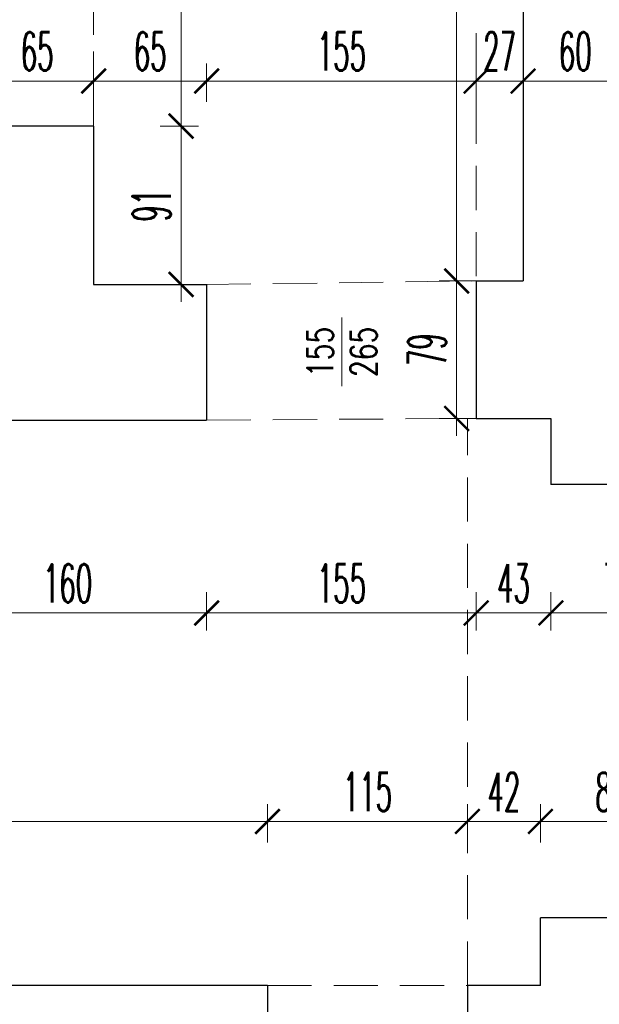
# Model space of a CAD drawing. Header units: millimetres. Extents: x -5207 to 173417, y -28809 to -6400.
# Tile 245 of 256: x 9668 to 10001, y -12115 to -11549. Entities that reach past the tile are written whole.
import ezdxf

# ---------------------------------------------------------------- set-up
doc = ezdxf.new("R2010")
doc.units = ezdxf.units.MM
doc.linetypes.add('HIDDEN', pattern=[9.525, 6.35, -3.175])
for name, color, linetype, lineweight in [('m_cienka', 6, 'Continuous', 5), ('m_tekst', 7, 'Continuous', 13), ('m_wymiary', 1, 'Continuous', 9), ('m_ściany', 90, 'Continuous', 30)]:
    doc.layers.add(name, color=color, linetype=linetype, lineweight=lineweight)
doc.styles.add('styl1', font='simplex.shx', dxfattribs={"width": 0.75})
doc.styles.add('WYM', font='simplex.shx', dxfattribs={"width": 0.5})
doc.dimstyles.new('ZOL_3DPROJEKT100', dxfattribs={"dimscale": 2, "dimtxt": 10, "dimasz": 5, "dimexe": 0, "dimexo": 0, "dimgap": 3, "dimtad": 1, "dimdec": 1, "dimrnd": 0.5, "dimdsep": 46, "dimtxsty": 'WYM', "dimblk1": 'YARA', "dimblk2": 'YARA', "dimsah": 1, "dimcen": 1.2, "dimdle": 6, "dimclrd": 1, "dimclre": 250, "dimclrt": 7, "dimadec": 1, "dimazin": 0, "dimtfac": 1, "dimtdec": 1, "dimtix": 1, "dimtmove": 2, "dimatfit": 3, "dimldrblk": 'WW', "dimfxl": 1, "dimfxlon": 1, "dimtolj": 1, "dimtzin": 0, "dimlwd": -1, "dimlwe": 0, "dimarcsym": 0})

# ---------------------------------------------------------------- blocks, each defined once
blk = doc.blocks.new('DIMTICK')
for p, q in [((0, 1), (0, -1)), ((-1, 0), (1, 0))]:
    blk.add_line(p, q)
at = {"const_width": 0.141}
blk.add_lwpolyline([(0.707, 0.707), (-0.707, -0.707)], dxfattribs=at)
blk = doc.blocks.new('YARA')
at = {"layer": 'm_wymiary'}
blk.add_blockref('DIMTICK', (0, 0), dxfattribs=at)
blk = doc.blocks.new('*D4326')
at = {"layer": 'Defpoints', "color": 0, "ltscale": 2, "transparency": 16777216}
for p in [(15193.45, -9604.17), (15193.45, -11684.77), (8808.45, -11688.27)]:
    blk.add_point(p, dxfattribs=at)
at = {"layer": 'm_wymiary', "color": 250, "linetype": 'HIDDEN', "lineweight": 0, "ltscale": 2, "transparency": 16777216}
for p, q in [((8808.45, -9616.17), (8808.45, -9604.17)), ((15193.45, -9616.17), (15193.45, -9604.17))]:
    blk.add_line(p, q, dxfattribs=at)
at = {"layer": 'm_wymiary', "color": 1, "ltscale": 2, "transparency": 16777216}
blk.add_line((8818.45, -9604.17), (15183.45, -9604.17), dxfattribs=at)
at = {"layer": 'm_wymiary', "color": 1, "ltscale": 2, "transparency": 16777216, "xscale": 10, "yscale": 10, "zscale": 10, "rotation": 180}
blk.add_blockref('YARA', (8808.45, -9604.17), dxfattribs=at)
at = {"layer": 'm_wymiary', "color": 1, "ltscale": 2, "transparency": 16777216, "xscale": 10, "yscale": 10, "zscale": 10}
blk.add_blockref('YARA', (15193.45, -9604.17), dxfattribs=at)
at = {"layer": 'm_wymiary', "color": 7, "ltscale": 2, "transparency": 16777216, "insert": (12000.95, -9587.17), "char_height": 22, "attachment_point": 5, "style": 'WYM'}
blk.add_mtext('\\A1;6385', dxfattribs=at)
blk = doc.blocks.new('WW')
at = {"ltscale": 2}
for p, q in [((3, 3), (-3, -3)), ((0, -3), (0, 3)), ((-6.31, 0), (6.1, 0))]:
    blk.add_line(p, q, dxfattribs=at)
blk = doc.blocks.new('*D4366')
at = {"layer": 'Defpoints', "color": 0, "ltscale": 2, "transparency": 16777216}
for p in [(9987.45, -10487.27), (8562.62, -11688.27), (8808.45, -11688.27)]:
    blk.add_point(p, dxfattribs=at)
at = {"layer": 'm_wymiary', "color": 250, "linetype": 'HIDDEN', "lineweight": 0, "ltscale": 2, "transparency": 16777216}
for p, q in [((8574.62, -10487.27), (8562.62, -10487.27)), ((8574.62, -11688.27), (8562.62, -11688.27))]:
    blk.add_line(p, q, dxfattribs=at)
at = {"layer": 'm_wymiary', "color": 1, "ltscale": 2, "transparency": 16777216}
blk.add_line((8562.62, -10497.27), (8562.62, -11678.27), dxfattribs=at)
at = {"layer": 'm_wymiary', "color": 1, "ltscale": 2, "transparency": 16777216, "xscale": 10, "yscale": 10, "zscale": 10}
for p, rotation in [((8562.62, -10487.27), 90), ((8562.62, -11688.27), 270)]:
    blk.add_blockref('YARA', p, dxfattribs=dict(at, rotation=rotation))
at = {"layer": 'm_wymiary', "color": 7, "ltscale": 2, "transparency": 16777216, "insert": (8545.62, -11087.77), "char_height": 22, "attachment_point": 5, "rotation": 90, "style": 'WYM'}
blk.add_mtext('\\A1;1201', dxfattribs=at)
blk = doc.blocks.new('*D4369')
at = {"layer": 'Defpoints', "color": 0, "ltscale": 2, "transparency": 16777216}
for p in [(9987.45, -9859.27), (8512.62, -13404.27), (9987.45, -13404.27)]:
    blk.add_point(p, dxfattribs=at)
at = {"layer": 'm_wymiary', "color": 250, "linetype": 'HIDDEN', "lineweight": 0, "ltscale": 2, "transparency": 16777216}
for p, q in [((8524.62, -9859.27), (8512.62, -9859.27)), ((8524.62, -13404.27), (8512.62, -13404.27))]:
    blk.add_line(p, q, dxfattribs=at)
at = {"layer": 'm_wymiary', "color": 1, "ltscale": 2, "transparency": 16777216}
blk.add_line((8512.62, -9869.27), (8512.62, -13394.27), dxfattribs=at)
at = {"layer": 'm_wymiary', "color": 1, "ltscale": 2, "transparency": 16777216, "xscale": 10, "yscale": 10, "zscale": 10}
for p, rotation in [((8512.62, -9859.27), 90), ((8512.62, -13404.27), 270)]:
    blk.add_blockref('YARA', p, dxfattribs=dict(at, rotation=rotation))
at = {"layer": 'm_wymiary', "color": 7, "ltscale": 2, "transparency": 16777216, "insert": (8495.62, -11631.77), "char_height": 22, "attachment_point": 5, "rotation": 90, "style": 'WYM'}
blk.add_mtext('\\A1;3545', dxfattribs=at)
blk = doc.blocks.new('*D4520')
at = {"layer": 'Defpoints', "color": 0, "ltscale": 2, "transparency": 16777216}
for p in [(8808.45, -11811.8), (15193.45, -11811.8), (15193.45, -13710.98)]:
    blk.add_point(p, dxfattribs=at)
at = {"layer": 'm_wymiary', "color": 250, "linetype": 'HIDDEN', "lineweight": 0, "ltscale": 2, "transparency": 16777216}
for p, q in [((8808.45, -13698.98), (8808.45, -13710.98)), ((15193.45, -13698.98), (15193.45, -13710.98))]:
    blk.add_line(p, q, dxfattribs=at)
at = {"layer": 'm_wymiary', "color": 1, "ltscale": 2, "transparency": 16777216}
blk.add_line((8818.45, -13710.98), (15183.45, -13710.98), dxfattribs=at)
at = {"layer": 'm_wymiary', "color": 1, "ltscale": 2, "transparency": 16777216, "xscale": 10, "yscale": 10, "zscale": 10, "rotation": 180}
blk.add_blockref('YARA', (8808.45, -13710.98), dxfattribs=at)
at = {"layer": 'm_wymiary', "color": 1, "ltscale": 2, "transparency": 16777216, "xscale": 10, "yscale": 10, "zscale": 10}
blk.add_blockref('YARA', (15193.45, -13710.98), dxfattribs=at)
at = {"layer": 'm_wymiary', "color": 7, "ltscale": 2, "transparency": 16777216, "insert": (12000.95, -13693.98), "char_height": 22, "attachment_point": 5, "style": 'WYM'}
blk.add_mtext('\\A1;6385', dxfattribs=at)
blk = doc.blocks.new('*D4554')
at = {"layer": 'Defpoints', "color": 0, "ltscale": 2, "transparency": 16777216}
for p in [(10052.45, -11800.27), (9973.45, -11816.27), (9973.45, -11890.08)]:
    blk.add_point(p, dxfattribs=at)
at = {"layer": 'm_wymiary', "color": 250, "linetype": 'HIDDEN', "lineweight": 0, "ltscale": 2, "transparency": 16777216}
for p, q in [((9973.45, -11878.08), (9973.45, -11890.08)), ((10052.45, -11878.08), (10052.45, -11890.08))]:
    blk.add_line(p, q, dxfattribs=at)
at = {"layer": 'm_wymiary', "color": 1, "ltscale": 2, "transparency": 16777216}
blk.add_line((10042.45, -11890.08), (9983.45, -11890.08), dxfattribs=at)
at = {"layer": 'm_wymiary', "color": 1, "ltscale": 2, "transparency": 16777216, "xscale": 10, "yscale": 10, "zscale": 10, "rotation": 180}
blk.add_blockref('YARA', (9973.45, -11890.08), dxfattribs=at)
at = {"layer": 'm_wymiary', "color": 1, "ltscale": 2, "transparency": 16777216, "xscale": 10, "yscale": 10, "zscale": 10}
blk.add_blockref('YARA', (10052.45, -11890.08), dxfattribs=at)
at = {"layer": 'm_wymiary', "color": 7, "ltscale": 2, "transparency": 16777216, "insert": (10012.95, -11873.08), "char_height": 22, "attachment_point": 5, "style": 'WYM'}
blk.add_mtext('\\A1;79', dxfattribs=at)
blk = doc.blocks.new('*D4555')
at = {"layer": 'Defpoints', "color": 0, "ltscale": 2, "transparency": 16777216}
for p in [(9930.45, -11778.27), (9973.45, -11816.27), (9930.45, -11890.08)]:
    blk.add_point(p, dxfattribs=at)
at = {"layer": 'm_wymiary', "color": 250, "linetype": 'HIDDEN', "lineweight": 0, "ltscale": 2, "transparency": 16777216}
for p, q in [((9930.45, -11878.08), (9930.45, -11890.08)), ((9973.45, -11878.08), (9973.45, -11890.08))]:
    blk.add_line(p, q, dxfattribs=at)
at = {"layer": 'm_wymiary', "color": 1, "ltscale": 2, "transparency": 16777216}
blk.add_line((9963.45, -11890.08), (9940.45, -11890.08), dxfattribs=at)
at = {"layer": 'm_wymiary', "color": 1, "ltscale": 2, "transparency": 16777216, "xscale": 10, "yscale": 10, "zscale": 10, "rotation": 180}
blk.add_blockref('YARA', (9930.45, -11890.08), dxfattribs=at)
at = {"layer": 'm_wymiary', "color": 1, "ltscale": 2, "transparency": 16777216, "xscale": 10, "yscale": 10, "zscale": 10}
blk.add_blockref('YARA', (9973.45, -11890.08), dxfattribs=at)
at = {"layer": 'm_wymiary', "color": 7, "ltscale": 2, "transparency": 16777216, "insert": (9951.95, -11873.08), "char_height": 22, "attachment_point": 5, "style": 'WYM'}
blk.add_mtext('\\A1;43', dxfattribs=at)
blk = doc.blocks.new('*D4556')
at = {"layer": 'Defpoints', "color": 0, "ltscale": 2, "transparency": 16777216}
for p in [(9775.45, -11778.27), (9930.45, -11778.27), (9775.45, -11890.08)]:
    blk.add_point(p, dxfattribs=at)
at = {"layer": 'm_wymiary', "color": 250, "linetype": 'HIDDEN', "lineweight": 0, "ltscale": 2, "transparency": 16777216}
for p, q in [((9775.45, -11878.08), (9775.45, -11890.08)), ((9930.45, -11878.08), (9930.45, -11890.08))]:
    blk.add_line(p, q, dxfattribs=at)
at = {"layer": 'm_wymiary', "color": 1, "ltscale": 2, "transparency": 16777216}
blk.add_line((9920.45, -11890.08), (9785.45, -11890.08), dxfattribs=at)
at = {"layer": 'm_wymiary', "color": 1, "ltscale": 2, "transparency": 16777216, "xscale": 10, "yscale": 10, "zscale": 10, "rotation": 180}
blk.add_blockref('YARA', (9775.45, -11890.08), dxfattribs=at)
at = {"layer": 'm_wymiary', "color": 1, "ltscale": 2, "transparency": 16777216, "xscale": 10, "yscale": 10, "zscale": 10}
blk.add_blockref('YARA', (9930.45, -11890.08), dxfattribs=at)
at = {"layer": 'm_wymiary', "color": 7, "ltscale": 2, "transparency": 16777216, "insert": (9852.95, -11873.08), "char_height": 22, "attachment_point": 5, "style": 'WYM'}
blk.add_mtext('\\A1;155', dxfattribs=at)
blk = doc.blocks.new('*D4557')
at = {"layer": 'Defpoints', "color": 0, "ltscale": 2, "transparency": 16777216}
for p in [(9615.45, -11778.27), (9775.45, -11778.27), (9615.45, -11890.08)]:
    blk.add_point(p, dxfattribs=at)
at = {"layer": 'm_wymiary', "color": 250, "linetype": 'HIDDEN', "lineweight": 0, "ltscale": 2, "transparency": 16777216}
for p, q in [((9615.45, -11878.08), (9615.45, -11890.08)), ((9775.45, -11878.08), (9775.45, -11890.08))]:
    blk.add_line(p, q, dxfattribs=at)
at = {"layer": 'm_wymiary', "color": 1, "ltscale": 2, "transparency": 16777216}
blk.add_line((9765.45, -11890.08), (9625.45, -11890.08), dxfattribs=at)
at = {"layer": 'm_wymiary', "color": 1, "ltscale": 2, "transparency": 16777216, "xscale": 10, "yscale": 10, "zscale": 10, "rotation": 180}
blk.add_blockref('YARA', (9615.45, -11890.08), dxfattribs=at)
at = {"layer": 'm_wymiary', "color": 1, "ltscale": 2, "transparency": 16777216, "xscale": 10, "yscale": 10, "zscale": 10}
blk.add_blockref('YARA', (9775.45, -11890.08), dxfattribs=at)
at = {"layer": 'm_wymiary', "color": 7, "ltscale": 2, "transparency": 16777216, "insert": (9695.45, -11873.08), "char_height": 22, "attachment_point": 5, "style": 'WYM'}
blk.add_mtext('\\A1;160', dxfattribs=at)
blk = doc.blocks.new('*D4869')
at = {"layer": 'Defpoints', "color": 0, "ltscale": 2, "transparency": 16777216}
for p in [(9710.45, -11584.34), (9645.45, -11701.27), (9710.45, -11701.27)]:
    blk.add_point(p, dxfattribs=at)
at = {"layer": 'm_wymiary', "color": 250, "linetype": 'HIDDEN', "lineweight": 0, "ltscale": 2, "transparency": 16777216}
for p, q in [((9645.45, -11596.34), (9645.45, -11584.34)), ((9710.45, -11596.34), (9710.45, -11584.34))]:
    blk.add_line(p, q, dxfattribs=at)
at = {"layer": 'm_wymiary', "color": 1, "ltscale": 2, "transparency": 16777216}
blk.add_line((9655.45, -11584.34), (9700.45, -11584.34), dxfattribs=at)
at = {"layer": 'm_wymiary', "color": 1, "ltscale": 2, "transparency": 16777216, "xscale": 10, "yscale": 10, "zscale": 10, "rotation": 180}
blk.add_blockref('YARA', (9645.45, -11584.34), dxfattribs=at)
at = {"layer": 'm_wymiary', "color": 1, "ltscale": 2, "transparency": 16777216, "xscale": 10, "yscale": 10, "zscale": 10}
blk.add_blockref('YARA', (9710.45, -11584.34), dxfattribs=at)
at = {"layer": 'm_wymiary', "color": 7, "ltscale": 2, "transparency": 16777216, "insert": (9677.95, -11567.34), "char_height": 22, "attachment_point": 5, "style": 'WYM'}
blk.add_mtext('\\A1;65', dxfattribs=at)
blk = doc.blocks.new('*D4870')
at = {"layer": 'Defpoints', "color": 0, "ltscale": 2, "transparency": 16777216}
for p in [(9775.45, -11584.34), (9710.45, -11701.27), (9775.45, -11701.27)]:
    blk.add_point(p, dxfattribs=at)
at = {"layer": 'm_wymiary', "color": 250, "linetype": 'HIDDEN', "lineweight": 0, "ltscale": 2, "transparency": 16777216}
for p, q in [((9710.45, -11596.34), (9710.45, -11584.34)), ((9775.45, -11596.34), (9775.45, -11584.34))]:
    blk.add_line(p, q, dxfattribs=at)
at = {"layer": 'm_wymiary', "color": 1, "ltscale": 2, "transparency": 16777216}
blk.add_line((9720.45, -11584.34), (9765.45, -11584.34), dxfattribs=at)
at = {"layer": 'm_wymiary', "color": 1, "ltscale": 2, "transparency": 16777216, "xscale": 10, "yscale": 10, "zscale": 10, "rotation": 180}
blk.add_blockref('YARA', (9710.45, -11584.34), dxfattribs=at)
at = {"layer": 'm_wymiary', "color": 1, "ltscale": 2, "transparency": 16777216, "xscale": 10, "yscale": 10, "zscale": 10}
blk.add_blockref('YARA', (9775.45, -11584.34), dxfattribs=at)
at = {"layer": 'm_wymiary', "color": 7, "ltscale": 2, "transparency": 16777216, "insert": (9742.95, -11567.34), "char_height": 22, "attachment_point": 5, "style": 'WYM'}
blk.add_mtext('\\A1;65', dxfattribs=at)
blk = doc.blocks.new('*D4871')
at = {"layer": 'Defpoints', "color": 0, "ltscale": 2, "transparency": 16777216}
for p in [(9930.45, -11584.34), (9775.45, -11701.27), (9930.45, -11699.27)]:
    blk.add_point(p, dxfattribs=at)
at = {"layer": 'm_wymiary', "color": 250, "linetype": 'HIDDEN', "lineweight": 0, "ltscale": 2, "transparency": 16777216}
for p, q in [((9775.45, -11596.34), (9775.45, -11584.34)), ((9930.45, -11596.34), (9930.45, -11584.34))]:
    blk.add_line(p, q, dxfattribs=at)
at = {"layer": 'm_wymiary', "color": 1, "ltscale": 2, "transparency": 16777216}
blk.add_line((9785.45, -11584.34), (9920.45, -11584.34), dxfattribs=at)
at = {"layer": 'm_wymiary', "color": 1, "ltscale": 2, "transparency": 16777216, "xscale": 10, "yscale": 10, "zscale": 10, "rotation": 180}
blk.add_blockref('YARA', (9775.45, -11584.34), dxfattribs=at)
at = {"layer": 'm_wymiary', "color": 1, "ltscale": 2, "transparency": 16777216, "xscale": 10, "yscale": 10, "zscale": 10}
blk.add_blockref('YARA', (9930.45, -11584.34), dxfattribs=at)
at = {"layer": 'm_wymiary', "color": 7, "ltscale": 2, "transparency": 16777216, "insert": (9852.95, -11567.34), "char_height": 22, "attachment_point": 5, "style": 'WYM'}
blk.add_mtext('\\A1;155', dxfattribs=at)
blk = doc.blocks.new('*D4872')
at = {"layer": 'Defpoints', "color": 0, "ltscale": 2, "transparency": 16777216}
for p in [(9957.45, -11584.34), (9930.45, -11699.27), (9957.45, -11699.27)]:
    blk.add_point(p, dxfattribs=at)
at = {"layer": 'm_wymiary', "color": 1, "ltscale": 2, "transparency": 16777216}
for p, q in [((9920.45, -11584.34), (9910.45, -11584.34)), ((9930.45, -11584.34), (9957.45, -11584.34)), ((9967.45, -11584.34), (9977.45, -11584.34))]:
    blk.add_line(p, q, dxfattribs=at)
at = {"layer": 'm_wymiary', "color": 250, "linetype": 'HIDDEN', "lineweight": 0, "ltscale": 2, "transparency": 16777216}
for p, q in [((9930.45, -11596.34), (9930.45, -11584.34)), ((9957.45, -11596.34), (9957.45, -11584.34))]:
    blk.add_line(p, q, dxfattribs=at)
at = {"layer": 'm_wymiary', "color": 1, "ltscale": 2, "transparency": 16777216, "xscale": 10, "yscale": 10, "zscale": 10}
blk.add_blockref('YARA', (9930.45, -11584.34), dxfattribs=at)
at = {"layer": 'm_wymiary', "color": 1, "ltscale": 2, "transparency": 16777216, "xscale": 10, "yscale": 10, "zscale": 10, "rotation": 180}
blk.add_blockref('YARA', (9957.45, -11584.34), dxfattribs=at)
at = {"layer": 'm_wymiary', "color": 7, "ltscale": 2, "transparency": 16777216, "insert": (9943.95, -11567.34), "char_height": 22, "attachment_point": 5, "style": 'WYM'}
blk.add_mtext('\\A1;27', dxfattribs=at)
blk = doc.blocks.new('*D4873')
at = {"layer": 'Defpoints', "color": 0, "ltscale": 2, "transparency": 16777216}
for p in [(10017.45, -11574.27), (10017.45, -11584.34), (9957.45, -11699.27)]:
    blk.add_point(p, dxfattribs=at)
at = {"layer": 'm_wymiary', "color": 250, "linetype": 'HIDDEN', "lineweight": 0, "ltscale": 2, "transparency": 16777216}
for p, q in [((10017.45, -11574.27), (10017.45, -11584.34)), ((9957.45, -11596.34), (9957.45, -11584.34))]:
    blk.add_line(p, q, dxfattribs=at)
at = {"layer": 'm_wymiary', "color": 1, "ltscale": 2, "transparency": 16777216}
blk.add_line((9967.45, -11584.34), (10007.45, -11584.34), dxfattribs=at)
at = {"layer": 'm_wymiary', "color": 1, "ltscale": 2, "transparency": 16777216, "xscale": 10, "yscale": 10, "zscale": 10, "rotation": 180}
blk.add_blockref('YARA', (9957.45, -11584.34), dxfattribs=at)
at = {"layer": 'm_wymiary', "color": 1, "ltscale": 2, "transparency": 16777216, "xscale": 10, "yscale": 10, "zscale": 10}
blk.add_blockref('YARA', (10017.45, -11584.34), dxfattribs=at)
at = {"layer": 'm_wymiary', "color": 7, "ltscale": 2, "transparency": 16777216, "insert": (9987.45, -11567.34), "char_height": 22, "attachment_point": 5, "style": 'WYM'}
blk.add_mtext('\\A1;60', dxfattribs=at)
blk = doc.blocks.new('*D4876')
at = {"layer": 'Defpoints', "color": 0, "ltscale": 2, "transparency": 16777216}
for p in [(9810.45, -12009.92), (8920.45, -12106.27), (9810.45, -12106.27)]:
    blk.add_point(p, dxfattribs=at)
at = {"layer": 'm_wymiary', "color": 250, "linetype": 'HIDDEN', "lineweight": 0, "ltscale": 2, "transparency": 16777216}
for p, q in [((8920.45, -12021.92), (8920.45, -12009.92)), ((9810.45, -12021.92), (9810.45, -12009.92))]:
    blk.add_line(p, q, dxfattribs=at)
at = {"layer": 'm_wymiary', "color": 1, "ltscale": 2, "transparency": 16777216}
blk.add_line((8930.45, -12009.92), (9800.45, -12009.92), dxfattribs=at)
at = {"layer": 'm_wymiary', "color": 1, "ltscale": 2, "transparency": 16777216, "xscale": 10, "yscale": 10, "zscale": 10, "rotation": 180}
blk.add_blockref('YARA', (8920.45, -12009.92), dxfattribs=at)
at = {"layer": 'm_wymiary', "color": 1, "ltscale": 2, "transparency": 16777216, "xscale": 10, "yscale": 10, "zscale": 10}
blk.add_blockref('YARA', (9810.45, -12009.92), dxfattribs=at)
at = {"layer": 'm_wymiary', "color": 7, "ltscale": 2, "transparency": 16777216, "insert": (9365.45, -11992.92), "char_height": 22, "attachment_point": 5, "style": 'WYM'}
blk.add_mtext('\\A1;890', dxfattribs=at)
blk = doc.blocks.new('*D4877')
at = {"layer": 'Defpoints', "color": 0, "ltscale": 2, "transparency": 16777216}
for p in [(9925.45, -12009.92), (9810.45, -12106.27), (9925.45, -12147.77)]:
    blk.add_point(p, dxfattribs=at)
at = {"layer": 'm_wymiary', "color": 250, "linetype": 'HIDDEN', "lineweight": 0, "ltscale": 2, "transparency": 16777216}
for p, q in [((9810.45, -12021.92), (9810.45, -12009.92)), ((9925.45, -12021.92), (9925.45, -12009.92))]:
    blk.add_line(p, q, dxfattribs=at)
at = {"layer": 'm_wymiary', "color": 1, "ltscale": 2, "transparency": 16777216}
blk.add_line((9820.45, -12009.92), (9915.45, -12009.92), dxfattribs=at)
at = {"layer": 'm_wymiary', "color": 1, "ltscale": 2, "transparency": 16777216, "xscale": 10, "yscale": 10, "zscale": 10, "rotation": 180}
blk.add_blockref('YARA', (9810.45, -12009.92), dxfattribs=at)
at = {"layer": 'm_wymiary', "color": 1, "ltscale": 2, "transparency": 16777216, "xscale": 10, "yscale": 10, "zscale": 10}
blk.add_blockref('YARA', (9925.45, -12009.92), dxfattribs=at)
at = {"layer": 'm_wymiary', "color": 7, "ltscale": 2, "transparency": 16777216, "insert": (9867.95, -11992.92), "char_height": 22, "attachment_point": 5, "style": 'WYM'}
blk.add_mtext('\\A1;115', dxfattribs=at)
blk = doc.blocks.new('*D4878')
at = {"layer": 'Defpoints', "color": 0, "ltscale": 2, "transparency": 16777216}
for p in [(9967.45, -12009.92), (9967.45, -12065.27), (9925.45, -12147.77)]:
    blk.add_point(p, dxfattribs=at)
at = {"layer": 'm_wymiary', "color": 250, "linetype": 'HIDDEN', "lineweight": 0, "ltscale": 2, "transparency": 16777216}
for p, q in [((9925.45, -12021.92), (9925.45, -12009.92)), ((9967.45, -12021.92), (9967.45, -12009.92))]:
    blk.add_line(p, q, dxfattribs=at)
at = {"layer": 'm_wymiary', "color": 1, "ltscale": 2, "transparency": 16777216}
blk.add_line((9935.45, -12009.92), (9957.45, -12009.92), dxfattribs=at)
at = {"layer": 'm_wymiary', "color": 1, "ltscale": 2, "transparency": 16777216, "xscale": 10, "yscale": 10, "zscale": 10, "rotation": 180}
blk.add_blockref('YARA', (9925.45, -12009.92), dxfattribs=at)
at = {"layer": 'm_wymiary', "color": 1, "ltscale": 2, "transparency": 16777216, "xscale": 10, "yscale": 10, "zscale": 10}
blk.add_blockref('YARA', (9967.45, -12009.92), dxfattribs=at)
at = {"layer": 'm_wymiary', "color": 7, "ltscale": 2, "transparency": 16777216, "insert": (9946.45, -11992.92), "char_height": 22, "attachment_point": 5, "style": 'WYM'}
blk.add_mtext('\\A1;42', dxfattribs=at)
blk = doc.blocks.new('*D4879')
at = {"layer": 'Defpoints', "color": 0, "ltscale": 2, "transparency": 16777216}
for p in [(10049.45, -12009.92), (9967.45, -12065.27), (10049.45, -12065.27)]:
    blk.add_point(p, dxfattribs=at)
at = {"layer": 'm_wymiary', "color": 250, "linetype": 'HIDDEN', "lineweight": 0, "ltscale": 2, "transparency": 16777216}
for p, q in [((9967.45, -12021.92), (9967.45, -12009.92)), ((10049.45, -12021.92), (10049.45, -12009.92))]:
    blk.add_line(p, q, dxfattribs=at)
at = {"layer": 'm_wymiary', "color": 1, "ltscale": 2, "transparency": 16777216}
blk.add_line((9977.45, -12009.92), (10039.45, -12009.92), dxfattribs=at)
at = {"layer": 'm_wymiary', "color": 1, "ltscale": 2, "transparency": 16777216, "xscale": 10, "yscale": 10, "zscale": 10, "rotation": 180}
blk.add_blockref('YARA', (9967.45, -12009.92), dxfattribs=at)
at = {"layer": 'm_wymiary', "color": 1, "ltscale": 2, "transparency": 16777216, "xscale": 10, "yscale": 10, "zscale": 10}
blk.add_blockref('YARA', (10049.45, -12009.92), dxfattribs=at)
at = {"layer": 'm_wymiary', "color": 7, "ltscale": 2, "transparency": 16777216, "insert": (10008.45, -11992.92), "char_height": 22, "attachment_point": 5, "style": 'WYM'}
blk.add_mtext('\\A1;82', dxfattribs=at)
blk = doc.blocks.new('*D4651')
at = {"layer": 'Defpoints', "color": 0, "ltscale": 2, "transparency": 16777216}
for p in [(9572.17, -12106.27), (9637.93, -12106.27), (9737.45, -12189.27)]:
    blk.add_point(p, dxfattribs=at)
at = {"layer": 'm_wymiary', "color": 250, "linetype": 'HIDDEN', "lineweight": 0, "ltscale": 2, "transparency": 16777216}
for p, q in [((9584.17, -12106.27), (9572.17, -12106.27)), ((9584.17, -12189.27), (9572.17, -12189.27))]:
    blk.add_line(p, q, dxfattribs=at)
at = {"layer": 'm_wymiary', "color": 1, "ltscale": 2, "transparency": 16777216}
blk.add_line((9572.17, -12179.27), (9572.17, -12116.27), dxfattribs=at)
at = {"layer": 'm_wymiary', "color": 1, "ltscale": 2, "transparency": 16777216, "xscale": 10, "yscale": 10, "zscale": 10}
for p, rotation in [((9572.17, -12106.27), 90), ((9572.17, -12189.27), 270)]:
    blk.add_blockref('YARA', p, dxfattribs=dict(at, rotation=rotation))
at = {"layer": 'm_wymiary', "color": 7, "ltscale": 2, "transparency": 16777216, "insert": (9555.17, -12147.77), "char_height": 22, "attachment_point": 5, "rotation": 90, "style": 'WYM'}
blk.add_mtext('\\A1;83', dxfattribs=at)
blk = doc.blocks.new('*D4693')
at = {"layer": 'Defpoints', "color": 0, "ltscale": 2, "transparency": 16777216}
for p in [(9919.24, -11699.27), (9949.17, -11699.27), (9949.17, -11778.27)]:
    blk.add_point(p, dxfattribs=at)
at = {"layer": 'm_wymiary', "color": 250, "linetype": 'HIDDEN', "lineweight": 0, "ltscale": 2, "transparency": 16777216}
for p, q in [((9931.24, -11699.27), (9919.24, -11699.27)), ((9931.24, -11778.27), (9919.24, -11778.27))]:
    blk.add_line(p, q, dxfattribs=at)
at = {"layer": 'm_wymiary', "color": 1, "ltscale": 2, "transparency": 16777216}
blk.add_line((9919.24, -11768.27), (9919.24, -11709.27), dxfattribs=at)
at = {"layer": 'm_wymiary', "color": 1, "ltscale": 2, "transparency": 16777216, "xscale": 10, "yscale": 10, "zscale": 10}
for p, rotation in [((9919.24, -11699.27), 90), ((9919.24, -11778.27), 270)]:
    blk.add_blockref('YARA', p, dxfattribs=dict(at, rotation=rotation))
at = {"layer": 'm_wymiary', "color": 7, "ltscale": 2, "transparency": 16777216, "insert": (9902.24, -11738.77), "char_height": 22, "attachment_point": 5, "rotation": 90, "style": 'WYM'}
blk.add_mtext('\\A1;79', dxfattribs=at)
blk = doc.blocks.new('*D4694')
at = {"layer": 'Defpoints', "color": 0, "ltscale": 2, "transparency": 16777216}
for p in [(9919.24, -10947.27), (9957.45, -10947.27), (9949.17, -11699.27)]:
    blk.add_point(p, dxfattribs=at)
at = {"layer": 'm_wymiary', "color": 250, "linetype": 'HIDDEN', "lineweight": 0, "ltscale": 2, "transparency": 16777216}
for p, q in [((9931.24, -10947.27), (9919.24, -10947.27)), ((9931.24, -11699.27), (9919.24, -11699.27))]:
    blk.add_line(p, q, dxfattribs=at)
at = {"layer": 'm_wymiary', "color": 1, "ltscale": 2, "transparency": 16777216}
blk.add_line((9919.24, -11689.27), (9919.24, -10957.27), dxfattribs=at)
at = {"layer": 'm_wymiary', "color": 1, "ltscale": 2, "transparency": 16777216, "xscale": 10, "yscale": 10, "zscale": 10}
for p, rotation in [((9919.24, -10947.27), 90), ((9919.24, -11699.27), 270)]:
    blk.add_blockref('YARA', p, dxfattribs=dict(at, rotation=rotation))
at = {"layer": 'm_wymiary', "color": 7, "ltscale": 2, "transparency": 16777216, "insert": (9902.24, -11323.27), "char_height": 22, "attachment_point": 5, "rotation": 90, "style": 'WYM'}
blk.add_mtext('\\A1;752', dxfattribs=at)
blk = doc.blocks.new('*D4695')
at = {"layer": 'Defpoints', "color": 0, "ltscale": 2, "transparency": 16777216}
for p in [(9710.45, -11610.27), (9760.75, -11610.27), (9710.45, -11701.27)]:
    blk.add_point(p, dxfattribs=at)
at = {"layer": 'm_wymiary', "color": 250, "linetype": 'HIDDEN', "lineweight": 0, "ltscale": 2, "transparency": 16777216}
for p, q in [((9748.75, -11610.27), (9760.75, -11610.27)), ((9748.75, -11701.27), (9760.75, -11701.27))]:
    blk.add_line(p, q, dxfattribs=at)
at = {"layer": 'm_wymiary', "color": 1, "ltscale": 2, "transparency": 16777216}
blk.add_line((9760.75, -11691.27), (9760.75, -11620.27), dxfattribs=at)
at = {"layer": 'm_wymiary', "color": 1, "ltscale": 2, "transparency": 16777216, "xscale": 10, "yscale": 10, "zscale": 10}
for p, rotation in [((9760.75, -11610.27), 90), ((9760.75, -11701.27), 270)]:
    blk.add_blockref('YARA', p, dxfattribs=dict(at, rotation=rotation))
at = {"layer": 'm_wymiary', "color": 7, "ltscale": 2, "transparency": 16777216, "insert": (9743.75, -11655.77), "char_height": 22, "attachment_point": 5, "rotation": 90, "style": 'WYM'}
blk.add_mtext('\\A1;91', dxfattribs=at)
blk = doc.blocks.new('*D4696')
at = {"layer": 'Defpoints', "color": 0, "ltscale": 2, "transparency": 16777216}
for p in [(9710.45, -11367.27), (9760.75, -11367.27), (9710.45, -11610.27)]:
    blk.add_point(p, dxfattribs=at)
at = {"layer": 'm_wymiary', "color": 250, "linetype": 'HIDDEN', "lineweight": 0, "ltscale": 2, "transparency": 16777216}
for p, q in [((9748.75, -11367.27), (9760.75, -11367.27)), ((9748.75, -11610.27), (9760.75, -11610.27))]:
    blk.add_line(p, q, dxfattribs=at)
at = {"layer": 'm_wymiary', "color": 1, "ltscale": 2, "transparency": 16777216}
blk.add_line((9760.75, -11600.27), (9760.75, -11377.27), dxfattribs=at)
at = {"layer": 'm_wymiary', "color": 1, "ltscale": 2, "transparency": 16777216, "xscale": 10, "yscale": 10, "zscale": 10}
for p, rotation in [((9760.75, -11367.27), 90), ((9760.75, -11610.27), 270)]:
    blk.add_blockref('YARA', p, dxfattribs=dict(at, rotation=rotation))
at = {"layer": 'm_wymiary', "color": 7, "ltscale": 2, "transparency": 16777216, "insert": (9743.75, -11488.77), "char_height": 22, "attachment_point": 5, "rotation": 90, "style": 'WYM'}
blk.add_mtext('\\A1;243', dxfattribs=at)

msp = doc.modelspace()

# ---------------------------------------------------------------- linework, layer by layer
at = {"layer": 'm_cienka', "linetype": 'HIDDEN', "ltscale": 4}
for p, q in [((9930.447, -10947.2708), (9930.447, -11699.2708)), ((9775.447, -11701.2708), (9930.447, -11699.2708)), ((9775.447, -11779.2708), (9930.447, -11778.2708)), ((9925.447, -12104.2708), (9925.447, -11778.2708)), ((9810.447, -12104.2708), (9925.447, -12104.2708))]:
    msp.add_line(p, q, dxfattribs=at)
at = {"layer": 'm_cienka', "linetype": 'HIDDEN', "ltscale": 3}
msp.add_line((9710.447, -11367.2708), (9710.447, -11610.2708), dxfattribs=at)
at = {"layer": 'm_cienka', "ltscale": 2}
msp.add_line((9853.2609, -11720.2411), (9853.2609, -11759.7919), dxfattribs=at)
at = {"layer": 'm_ściany', "ltscale": 2}
for p, q in [((9957.447, -10947.2708), (9957.447, -11699.2708)), ((9710.447, -11610.2708), (9645.447, -11610.2708)), ((9710.447, -11610.2708), (9710.447, -11701.2708)), ((9710.447, -11701.2708), (9775.447, -11701.2708)), ((9775.447, -11701.2708), (9775.447, -11779.2708)), ((9930.447, -11699.2708), (9957.447, -11699.2708)), ((9930.447, -11699.2708), (9930.447, -11778.2708)), ((9615.447, -11779.2708), (9775.447, -11779.2708)), ((9930.447, -11778.2708), (9973.447, -11778.2708)), ((9973.447, -11778.2708), (9973.447, -11816.2708)), ((10052.447, -11816.2708), (9973.447, -11816.2708)), ((9967.447, -12104.2708), (9967.447, -12065.2708)), ((10049.4702, -12065.2708), (9967.447, -12065.2708)), ((9810.447, -12104.2708), (8920.447, -12104.2708)), ((9810.447, -12104.2708), (9810.447, -12189.2708)), ((9967.447, -12104.2708), (9925.447, -12104.2708)), ((9925.447, -12104.2708), (9925.447, -12189.2708))]:
    msp.add_line(p, q, dxfattribs=at)

# ---------------------------------------------------------------- texts
at = {"layer": 'm_tekst', "ltscale": 3, "insert": (9853.2609, -11740.0165), "char_height": 15, "attachment_point": 5, "rotation": 90, "style": 'styl1'}
msp.add_mtext_dynamic_manual_height_columns('155\\P265', width=53.056571, gutter_width=350, heights=[0], dxfattribs=at)

# ---------------------------------------------------------------- dimensions: what is measured, and where the dimension line sits
at = {"layer": 'm_wymiary', "ltscale": 2}
for base, p1, p2, picture, middle in [((15193.447, -9604.1695), (8808.447, -11688.2708), (15193.447, -11684.7708), '*D4326', (12000.947, -9587.1695)), ((9710.447, -11584.3353), (9645.447, -11701.2708), (9710.447, -11701.2708), '*D4869', (9677.947, -11567.3353)), ((9775.447, -11584.3353), (9710.447, -11701.2708), (9775.447, -11701.2708), '*D4870', (9742.947, -11567.3353)), ((9930.447, -11584.3353), (9775.447, -11701.2708), (9930.447, -11699.2708), '*D4871', (9852.947, -11567.3353)), ((9957.447, -11584.3353), (9930.447, -11699.2708), (9957.447, -11699.2708), '*D4872', (9943.947, -11567.3353)), ((10017.447, -11584.3353), (9957.447, -11699.2708), (10017.447, -11574.2708), '*D4873', (9987.447, -11567.3353)), ((9615.447, -11890.0847), (9775.447, -11778.2708), (9615.447, -11778.2708), '*D4557', (9695.447, -11873.0847)), ((9775.447, -11890.0847), (9930.447, -11778.2708), (9775.447, -11778.2708), '*D4556', (9852.947, -11873.0847)), ((9930.447, -11890.0847), (9973.447, -11816.2708), (9930.447, -11778.2708), '*D4555', (9951.947, -11873.0847)), ((9973.447, -11890.0847), (10052.447, -11800.2708), (9973.447, -11816.2708), '*D4554', (10012.947, -11873.0847)), ((15193.447, -13710.9816), (8808.447, -11811.8005), (15193.447, -11811.8005), '*D4520', (12000.947, -13693.9816)), ((9810.447, -12009.9177), (8920.447, -12106.2708), (9810.447, -12106.2708), '*D4876', (9365.447, -11992.9177)), ((9925.447, -12009.9177), (9810.447, -12106.2708), (9925.447, -12147.7708), '*D4877', (9867.947, -11992.9177)), ((9967.447, -12009.9177), (9925.447, -12147.7708), (9967.447, -12065.2708), '*D4878', (9946.447, -11992.9177)), ((10049.447, -12009.9177), (9967.447, -12065.2708), (10049.447, -12065.2708), '*D4879', (10008.447, -11992.9177))]:
    dim = msp.add_linear_dim(base=base, p1=p1, p2=p2, dimstyle='ZOL_3DPROJEKT100', override={"dimtxt": 11, "dimfxl": 6}, dxfattribs=at)
    dim.commit()
    dim.dimension.update_dxf_attribs({"geometry": picture, "text_midpoint": middle})
for base, p1, p2, picture, middle in [((8512.6202, -13404.2708), (9987.447, -9859.2708), (9987.447, -13404.2708), '*D4369', (8495.6202, -11631.7708)), ((8562.6202, -11688.2708), (9987.447, -10487.2708), (8808.447, -11688.2708), '*D4366', (8545.6202, -11087.7708)), ((9919.2354, -10947.2708), (9949.1681, -11699.2708), (9957.447, -10947.2708), '*D4694', (9902.2354, -11323.2708)), ((9760.7534, -11367.2708), (9710.447, -11610.2708), (9710.447, -11367.2708), '*D4696', (9743.7534, -11488.7708)), ((9760.7534, -11610.2708), (9710.447, -11701.2708), (9710.447, -11610.2708), '*D4695', (9743.7534, -11655.7708)), ((9919.2354, -11699.2708), (9949.1681, -11778.2708), (9949.1681, -11699.2708), '*D4693', (9902.2354, -11738.7708)), ((9572.1681, -12106.2708), (9737.447, -12189.2708), (9637.9281, -12106.2708), '*D4651', (9555.1681, -12147.7708))]:
    dim = msp.add_linear_dim(base=base, p1=p1, p2=p2, angle=90, dimstyle='ZOL_3DPROJEKT100', override={"dimtxt": 11, "dimfxl": 6}, dxfattribs=at)
    dim.commit()
    dim.dimension.update_dxf_attribs({"geometry": picture, "text_midpoint": middle})

doc.saveas('drawing.dxf')
